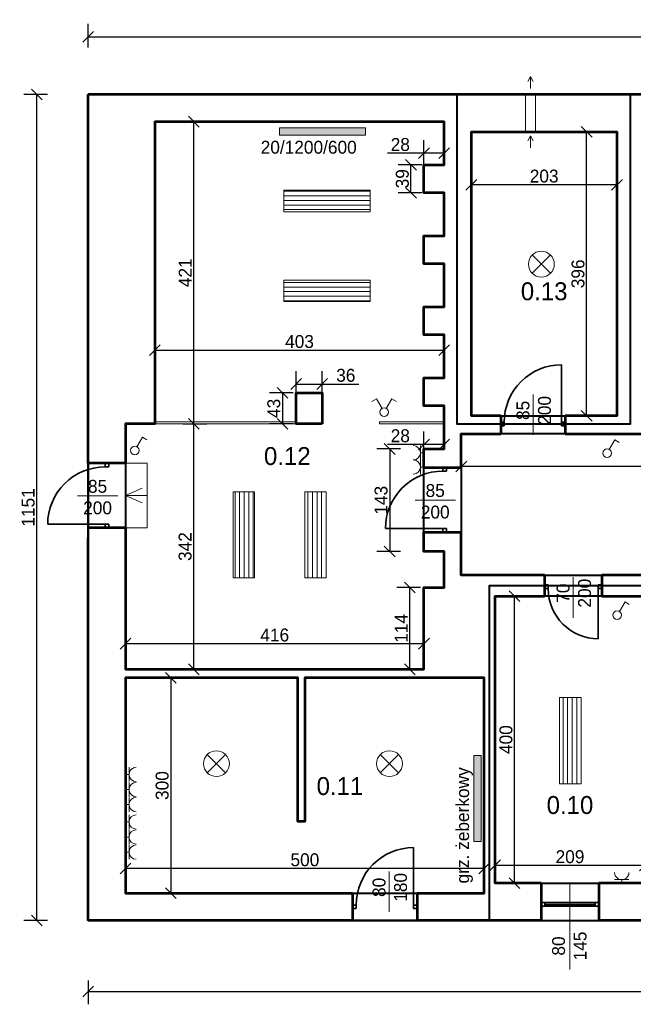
# Model space of a CAD drawing. Header units: millimetres. Extents: x 410204 to 467463, y -88400 to -47908.
# Tile 19 of 30: x 461161 to 462016, y -50555 to -49183. Entities that reach past the tile are written whole.
import ezdxf
from ezdxf.enums import TextEntityAlignment as Align

# ---------------------------------------------------------------- set-up
doc = ezdxf.new("R2010")
doc.units = ezdxf.units.MM
doc.linetypes.add('ACAD_ISO03W100', pattern=[30, 12, -18])
for name, color, linetype, lineweight in [('Apow', 1, 'Continuous', 40), ('drzwi', 53, 'Continuous', 35), ('gniazdo', 4, 'Continuous', 18), ('grzejnik', 20, 'Continuous', 18), ('komin', 213, 'Continuous', 18), ('okno', 211, 'Continuous', 35), ('opis', 47, 'Continuous', 18), ('opis powierzchnie', 10, 'Continuous', 18), ('oświetlenie', 40, 'Continuous', 18), ('przerywana', 120, 'ACAD_ISO03W100', 9), ('schody', 30, 'Continuous', 18), ('widok', 136, 'Continuous', 18), ('ściany', 21, 'Continuous', 53)]:
    doc.layers.add(name, color=color, linetype=linetype, lineweight=lineweight)
doc.layers.add('wymiary wewn', color=151, linetype='Continuous')
doc.layers.add('wymiary zewn', color=82, linetype='Continuous')
doc.dimstyles.new('1 100', dxfattribs={"dimtxt": 18, "dimasz": 15, "dimexe": 18, "dimexo": 0.0625, "dimgap": 3, "dimtad": 1, "dimdec": 0, "dimzin": 0, "dimdsep": 46, "dimtxsty": 'Standard', "dimblk": 'OBLIQUE', "dimcen": 0.09, "dimadec": 0, "dimazin": 0, "dimtfac": 1, "dimtdec": 0, "dimtofl": 0, "dimtmove": 0, "dimatfit": 3, "dimldrblk": 'OBLIQUE', "dimfxl": 15, "dimfxlon": 1, "dimtolj": 1, "dimtzin": 0, "dimarcsym": 0})

# ---------------------------------------------------------------- blocks, each defined once
blk = doc.blocks.new('_Oblique')
at = {"color": 0, "linetype": 'ByBlock', "lineweight": -2}
blk.add_line((-0.5, -0.5), (0.5, 0.5), dxfattribs=at)
blk = doc.blocks.new('*D15469')
at = {"layer": 'Defpoints', "color": 0}
for p in [(461823.2, -50361.2), (461823.2, -50386), (462032.2, -50386)]:
    blk.add_point(p, dxfattribs=at)
at = {"layer": 'wymiary wewn', "color": 0, "lineweight": -2}
for p, q in [((461823.2, -50376.2), (461823.2, -50343.2)), ((462032.2, -50376.2), (462032.2, -50343.2)), ((462032.2, -50361.2), (461823.2, -50361.2))]:
    blk.add_line(p, q, dxfattribs=at)
at = {"layer": 'wymiary wewn', "color": 0, "linetype": 'ByBlock', "lineweight": -2, "xscale": 15, "yscale": 15, "zscale": 15, "rotation": 180}
blk.add_blockref('_Oblique', (461823.2, -50361.2), dxfattribs=at)
at = {"layer": 'wymiary wewn', "color": 0, "linetype": 'ByBlock', "lineweight": -2, "xscale": 15, "yscale": 15, "zscale": 15}
blk.add_blockref('_Oblique', (462032.2, -50361.2), dxfattribs=at)
at = {"layer": 'wymiary wewn', "color": 0, "insert": (461927.7, -50349.2), "char_height": 18, "attachment_point": 5}
blk.add_mtext('\\A1;209', dxfattribs=at)
blk = doc.blocks.new('*D15470')
at = {"layer": 'Defpoints', "color": 0}
for p in [(461823.2, -49986), (461850.5, -49986), (461823.2, -50386)]:
    blk.add_point(p, dxfattribs=at)
at = {"layer": 'wymiary wewn', "color": 0, "lineweight": -2}
for p, q in [((461835.5, -49986), (461868.5, -49986)), ((461850.5, -50386), (461850.5, -49986)), ((461835.5, -50386), (461868.5, -50386))]:
    blk.add_line(p, q, dxfattribs=at)
at = {"layer": 'wymiary wewn', "color": 0, "linetype": 'ByBlock', "lineweight": -2, "xscale": 15, "yscale": 15, "zscale": 15}
for p, rotation in [((461850.5, -49986), 90), ((461850.5, -50386), 270)]:
    blk.add_blockref('_Oblique', p, dxfattribs=dict(at, rotation=rotation))
at = {"layer": 'wymiary wewn', "color": 0, "insert": (461838.5, -50186), "char_height": 18, "attachment_point": 5, "rotation": 90}
blk.add_mtext('\\A1;400', dxfattribs=at)
blk = doc.blocks.new('*D15479')
at = {"layer": 'Defpoints', "color": 0}
for p in [(461776.2, -49760), (463292.2, -49760), (461776.2, -49805.6)]:
    blk.add_point(p, dxfattribs=at)
at = {"layer": 'wymiary wewn', "color": 0, "lineweight": -2}
for p, q in [((461776.2, -49790.6), (461776.2, -49823.6)), ((463292.2, -49790.6), (463292.2, -49823.6)), ((463292.2, -49805.6), (461776.2, -49805.6))]:
    blk.add_line(p, q, dxfattribs=at)
at = {"layer": 'wymiary wewn', "color": 0, "linetype": 'ByBlock', "lineweight": -2, "xscale": 15, "yscale": 15, "zscale": 15, "rotation": 180}
blk.add_blockref('_Oblique', (461776.2, -49805.6), dxfattribs=at)
at = {"layer": 'wymiary wewn', "color": 0, "linetype": 'ByBlock', "lineweight": -2, "xscale": 15, "yscale": 15, "zscale": 15}
blk.add_blockref('_Oblique', (463292.2, -49805.6), dxfattribs=at)
at = {"layer": 'wymiary wewn', "color": 0, "insert": (462534.2, -49793.6), "char_height": 18, "attachment_point": 5}
blk.add_mtext('\\A1;1516', dxfattribs=at)
blk = doc.blocks.new('*D15493')
at = {"layer": 'Defpoints', "color": 0}
for p in [(461790.2, -49339), (461993.2, -49339), (461790.2, -49412.9)]:
    blk.add_point(p, dxfattribs=at)
at = {"layer": 'wymiary wewn', "color": 0, "lineweight": -2}
for p, q in [((461790.2, -49397.9), (461790.2, -49430.9)), ((461993.2, -49397.9), (461993.2, -49430.9)), ((461993.2, -49412.9), (461790.2, -49412.9))]:
    blk.add_line(p, q, dxfattribs=at)
at = {"layer": 'wymiary wewn', "color": 0, "linetype": 'ByBlock', "lineweight": -2, "xscale": 15, "yscale": 15, "zscale": 15, "rotation": 180}
blk.add_blockref('_Oblique', (461790.2, -49412.9), dxfattribs=at)
at = {"layer": 'wymiary wewn', "color": 0, "linetype": 'ByBlock', "lineweight": -2, "xscale": 15, "yscale": 15, "zscale": 15}
blk.add_blockref('_Oblique', (461993.2, -49412.9), dxfattribs=at)
at = {"layer": 'wymiary wewn', "color": 0, "insert": (461891.7, -49400.9), "char_height": 18, "attachment_point": 5}
blk.add_mtext('\\A1;203', dxfattribs=at)
blk = doc.blocks.new('*D15502')
at = {"layer": 'Defpoints', "color": 0}
for p in [(461950.9, -49339), (461993.2, -49339), (461993.2, -49735)]:
    blk.add_point(p, dxfattribs=at)
at = {"layer": 'wymiary wewn', "color": 0, "lineweight": -2}
for p, q in [((461965.9, -49339), (461932.9, -49339)), ((461950.9, -49735), (461950.9, -49339)), ((461965.9, -49735), (461932.9, -49735))]:
    blk.add_line(p, q, dxfattribs=at)
at = {"layer": 'wymiary wewn', "color": 0, "linetype": 'ByBlock', "lineweight": -2, "xscale": 15, "yscale": 15, "zscale": 15}
for p, rotation in [((461950.9, -49339), 90), ((461950.9, -49735), 270)]:
    blk.add_blockref('_Oblique', p, dxfattribs=dict(at, rotation=rotation))
at = {"layer": 'wymiary wewn', "color": 0, "insert": (461938.9, -49537), "char_height": 18, "attachment_point": 5, "rotation": 90}
blk.add_mtext('\\A1;396', dxfattribs=at)
blk = doc.blocks.new('*D15507')
at = {"layer": 'Defpoints', "color": 0}
for p in [(461349.2, -49325), (461403.3, -49325), (461349.2, -49746)]:
    blk.add_point(p, dxfattribs=at)
at = {"layer": 'wymiary wewn', "color": 0, "lineweight": -2}
for p, q in [((461388.3, -49325), (461421.3, -49325)), ((461403.3, -49746), (461403.3, -49325)), ((461388.3, -49746), (461421.3, -49746))]:
    blk.add_line(p, q, dxfattribs=at)
at = {"layer": 'wymiary wewn', "color": 0, "linetype": 'ByBlock', "lineweight": -2, "xscale": 15, "yscale": 15, "zscale": 15}
for p, rotation in [((461403.3, -49325), 90), ((461403.3, -49746), 270)]:
    blk.add_blockref('_Oblique', p, dxfattribs=dict(at, rotation=rotation))
at = {"layer": 'wymiary wewn', "color": 0, "insert": (461391.3, -49535.5), "char_height": 18, "attachment_point": 5, "rotation": 90}
blk.add_mtext('\\A1;421', dxfattribs=at)
blk = doc.blocks.new('*D15508')
at = {"layer": 'Defpoints', "color": 0}
for p in [(461308.2, -49746), (461403.3, -49746), (461308.2, -50088)]:
    blk.add_point(p, dxfattribs=at)
at = {"layer": 'wymiary wewn', "color": 0, "lineweight": -2}
for p, q in [((461388.3, -49746), (461421.3, -49746)), ((461403.3, -50088), (461403.3, -49746)), ((461388.3, -50088), (461421.3, -50088))]:
    blk.add_line(p, q, dxfattribs=at)
at = {"layer": 'wymiary wewn', "color": 0, "linetype": 'ByBlock', "lineweight": -2, "xscale": 15, "yscale": 15, "zscale": 15}
for p, rotation in [((461403.3, -49746), 90), ((461403.3, -50088), 270)]:
    blk.add_blockref('_Oblique', p, dxfattribs=dict(at, rotation=rotation))
at = {"layer": 'wymiary wewn', "color": 0, "insert": (461391.3, -49917), "char_height": 18, "attachment_point": 5, "rotation": 90}
blk.add_mtext('\\A1;342', dxfattribs=at)
blk = doc.blocks.new('*D15509')
at = {"layer": 'Defpoints', "color": 0}
for p in [(461724.2, -49368.9), (461724.2, -49385), (461752.2, -49385)]:
    blk.add_point(p, dxfattribs=at)
at = {"layer": 'wymiary wewn', "color": 0, "lineweight": -2}
for p, q in [((461724.2, -49383.9), (461724.2, -49350.9)), ((461752.2, -49383.9), (461752.2, -49350.9)), ((461724.2, -49368.9), (461673.2, -49368.9)), ((461752.2, -49368.9), (461724.2, -49368.9))]:
    blk.add_line(p, q, dxfattribs=at)
at = {"layer": 'wymiary wewn', "color": 0, "linetype": 'ByBlock', "lineweight": -2, "xscale": 15, "yscale": 15, "zscale": 15, "rotation": 180}
blk.add_blockref('_Oblique', (461724.2, -49368.9), dxfattribs=at)
at = {"layer": 'wymiary wewn', "color": 0, "linetype": 'ByBlock', "lineweight": -2, "xscale": 15, "yscale": 15, "zscale": 15}
blk.add_blockref('_Oblique', (461752.2, -49368.9), dxfattribs=at)
at = {"layer": 'wymiary wewn', "color": 0, "insert": (461691.2, -49356.9), "char_height": 18, "attachment_point": 5}
blk.add_mtext('\\A1;28', dxfattribs=at)
blk = doc.blocks.new('*D15510')
at = {"layer": 'Defpoints', "color": 0}
for p in [(461706.1, -49385), (461724.2, -49385), (461724.2, -49424)]:
    blk.add_point(p, dxfattribs=at)
at = {"layer": 'wymiary wewn', "color": 0, "lineweight": -2}
for p, q in [((461721.1, -49385), (461688.1, -49385)), ((461706.1, -49424), (461706.1, -49385)), ((461721.1, -49424), (461688.1, -49424))]:
    blk.add_line(p, q, dxfattribs=at)
at = {"layer": 'wymiary wewn', "color": 0, "linetype": 'ByBlock', "lineweight": -2, "xscale": 15, "yscale": 15, "zscale": 15}
for p, rotation in [((461706.1, -49385), 90), ((461706.1, -49424), 270)]:
    blk.add_blockref('_Oblique', p, dxfattribs=dict(at, rotation=rotation))
at = {"layer": 'wymiary wewn', "color": 0, "insert": (461694.1, -49404.5), "char_height": 18, "attachment_point": 5, "rotation": 90}
blk.add_mtext('\\A1;39', dxfattribs=at)
blk = doc.blocks.new('*D15511')
at = {"layer": 'Defpoints', "color": 0}
for p in [(461724.2, -49781), (461676.4, -49924), (461724.2, -49924)]:
    blk.add_point(p, dxfattribs=at)
at = {"layer": 'wymiary wewn', "color": 0, "lineweight": -2}
for p, q in [((461691.4, -49781), (461658.4, -49781)), ((461676.4, -49781), (461676.4, -49924)), ((461691.4, -49924), (461658.4, -49924))]:
    blk.add_line(p, q, dxfattribs=at)
at = {"layer": 'wymiary wewn', "color": 0, "linetype": 'ByBlock', "lineweight": -2, "xscale": 15, "yscale": 15, "zscale": 15}
for p, rotation in [((461676.4, -49781), 90), ((461676.4, -49924), 270)]:
    blk.add_blockref('_Oblique', p, dxfattribs=dict(at, rotation=rotation))
at = {"layer": 'wymiary wewn', "color": 0, "insert": (461664.4, -49852.5), "char_height": 18, "attachment_point": 5, "rotation": 90}
blk.add_mtext('\\A1;143', dxfattribs=at)
blk = doc.blocks.new('*D15512')
at = {"layer": 'Defpoints', "color": 0}
for p in [(461724.2, -49774.7), (461724.2, -49781), (461752.2, -49781)]:
    blk.add_point(p, dxfattribs=at)
at = {"layer": 'wymiary wewn', "color": 0, "lineweight": -2}
for p, q in [((461724.2, -49780.9), (461724.2, -49756.7)), ((461752.2, -49780.9), (461752.2, -49756.7)), ((461724.2, -49774.7), (461673.2, -49774.7)), ((461752.2, -49774.7), (461724.2, -49774.7))]:
    blk.add_line(p, q, dxfattribs=at)
at = {"layer": 'wymiary wewn', "color": 0, "linetype": 'ByBlock', "lineweight": -2, "xscale": 15, "yscale": 15, "zscale": 15, "rotation": 180}
blk.add_blockref('_Oblique', (461724.2, -49774.7), dxfattribs=at)
at = {"layer": 'wymiary wewn', "color": 0, "linetype": 'ByBlock', "lineweight": -2, "xscale": 15, "yscale": 15, "zscale": 15}
blk.add_blockref('_Oblique', (461752.2, -49774.7), dxfattribs=at)
at = {"layer": 'wymiary wewn', "color": 0, "insert": (461691.2, -49762.7), "char_height": 18, "attachment_point": 5}
blk.add_mtext('\\A1;28', dxfattribs=at)
blk = doc.blocks.new('*D15513')
at = {"layer": 'Defpoints', "color": 0}
for p in [(461704.5, -49974), (461724.2, -49974), (461724.2, -50088)]:
    blk.add_point(p, dxfattribs=at)
at = {"layer": 'wymiary wewn', "color": 0, "lineweight": -2}
for p, q in [((461719.5, -49974), (461686.5, -49974)), ((461704.5, -50088), (461704.5, -49974)), ((461719.5, -50088), (461686.5, -50088))]:
    blk.add_line(p, q, dxfattribs=at)
at = {"layer": 'wymiary wewn', "color": 0, "linetype": 'ByBlock', "lineweight": -2, "xscale": 15, "yscale": 15, "zscale": 15}
for p, rotation in [((461704.5, -49974), 90), ((461704.5, -50088), 270)]:
    blk.add_blockref('_Oblique', p, dxfattribs=dict(at, rotation=rotation))
at = {"layer": 'wymiary wewn', "color": 0, "insert": (461692.5, -50031), "char_height": 18, "attachment_point": 5, "rotation": 90}
blk.add_mtext('\\A1;114', dxfattribs=at)
blk = doc.blocks.new('*D15514')
at = {"layer": 'Defpoints', "color": 0}
for p in [(461308.2, -50052.3), (461308.2, -50088), (461724.2, -50088)]:
    blk.add_point(p, dxfattribs=at)
at = {"layer": 'wymiary wewn', "color": 0, "lineweight": -2}
for p, q in [((461308.2, -50067.3), (461308.2, -50034.3)), ((461724.2, -50067.3), (461724.2, -50034.3)), ((461724.2, -50052.3), (461308.2, -50052.3))]:
    blk.add_line(p, q, dxfattribs=at)
at = {"layer": 'wymiary wewn', "color": 0, "linetype": 'ByBlock', "lineweight": -2, "xscale": 15, "yscale": 15, "zscale": 15, "rotation": 180}
blk.add_blockref('_Oblique', (461308.2, -50052.3), dxfattribs=at)
at = {"layer": 'wymiary wewn', "color": 0, "linetype": 'ByBlock', "lineweight": -2, "xscale": 15, "yscale": 15, "zscale": 15}
blk.add_blockref('_Oblique', (461724.2, -50052.3), dxfattribs=at)
at = {"layer": 'wymiary wewn', "color": 0, "insert": (461516.2, -50040.3), "char_height": 18, "attachment_point": 5}
blk.add_mtext('\\A1;416', dxfattribs=at)
blk = doc.blocks.new('*D15515')
at = {"layer": 'Defpoints', "color": 0}
for p in [(461349.2, -49325), (461752.2, -49325), (461752.2, -49643.4)]:
    blk.add_point(p, dxfattribs=at)
at = {"layer": 'wymiary wewn', "color": 0, "lineweight": -2}
for p, q in [((461349.2, -49628.4), (461349.2, -49661.4)), ((461752.2, -49628.4), (461752.2, -49661.4)), ((461349.2, -49643.4), (461752.2, -49643.4))]:
    blk.add_line(p, q, dxfattribs=at)
at = {"layer": 'wymiary wewn', "color": 0, "linetype": 'ByBlock', "lineweight": -2, "xscale": 15, "yscale": 15, "zscale": 15, "rotation": 180}
blk.add_blockref('_Oblique', (461349.2, -49643.4), dxfattribs=at)
at = {"layer": 'wymiary wewn', "color": 0, "linetype": 'ByBlock', "lineweight": -2, "xscale": 15, "yscale": 15, "zscale": 15}
blk.add_blockref('_Oblique', (461752.2, -49643.4), dxfattribs=at)
at = {"layer": 'wymiary wewn', "color": 0, "insert": (461550.7, -49631.4), "char_height": 18, "attachment_point": 5}
blk.add_mtext('\\A1;403', dxfattribs=at)
blk = doc.blocks.new('d80')
at = {"layer": 'drzwi'}
blk.add_line((4992.3, 681), (5072.3, 681), dxfattribs=at)
for points in [[(4987.3, 686), (4992.3, 686), (4992.3, 681), (4987.3, 681)], [(4987.3, 601), (4992.3, 601), (4992.3, 596), (4987.3, 596)]]:
    blk.add_lwpolyline(points, close=True, dxfattribs=at)
blk.add_arc((4992.3, 681), 80, 270, 0, dxfattribs=at)
blk = doc.blocks.new('d70')
at = {"layer": 'drzwi'}
blk.add_line((-7388, -4633.3), (-7388, -4703.3), dxfattribs=at)
for points in [[(-7393, -4628.3), (-7393, -4633.3), (-7388, -4633.3), (-7388, -4628.3)], [(-7318, -4628.3), (-7318, -4633.3), (-7313, -4633.3), (-7313, -4628.3)]]:
    blk.add_lwpolyline(points, close=True, dxfattribs=at)
blk.add_arc((-7388, -4633.3), 70, 270, 0, dxfattribs=at)
blk = doc.blocks.new('łącznik')
at = {"layer": 'gniazdo'}
for p, q in [((135306.8, -38673), (135314.7, -38659.6)), ((135314.7, -38659.6), (135320.7, -38663.2))]:
    blk.add_line(p, q, dxfattribs=at)
blk.add_circle((135303.8, -38678.2), 6, dxfattribs=at)
blk = doc.blocks.new('świetlówka')
at = {"layer": 'oświetlenie', "transparency": 33554687}
h = blk.add_hatch(dxfattribs=at)
h.set_pattern_fill('ANSI31', color=256, scale=2, angle=45)
h.paths.add_polyline_path([(135304.3, -38767.8), (135304.3, -38887.8), (135334.3, -38887.8), (135334.3, -38767.8)])
at = {"layer": 'oświetlenie'}
blk.add_lwpolyline([(135304.3, -38767.8), (135334.3, -38767.8), (135334.3, -38887.8), (135304.3, -38887.8)], close=True, dxfattribs=at)
blk = doc.blocks.new('gniazdo')
at = {"layer": 'gniazdo'}
for p, q in [((135889.3, -37717.9), (135889.3, -37737.9)), ((135894.3, -37727.9), (135889.3, -37727.9))]:
    blk.add_line(p, q, dxfattribs=at)
blk.add_arc((135879.3, -37727.9), 10, 270, 90, dxfattribs=at)
blk = doc.blocks.new('łącznik x2')
at = {"layer": 'gniazdo'}
for p, q in [((134889.1, -38634.3), (134883, -38637.9)), ((134897, -38647.7), (134889.1, -38634.3)), ((134903, -38647.7), (134910.9, -38634.3)), ((134910.9, -38634.3), (134917, -38637.9))]:
    blk.add_line(p, q, dxfattribs=at)
blk.add_circle((134900, -38652.9), 6, dxfattribs=at)
blk.add_circle((134900, -38652.9), 6, dxfattribs=at)
blk = doc.blocks.new('*D15516')
at = {"layer": 'Defpoints', "color": 0}
for p in [(461546.2, -49703), (461582.2, -49690.5), (461582.2, -49703)]:
    blk.add_point(p, dxfattribs=at)
at = {"layer": 'wymiary wewn', "color": 0, "lineweight": -2}
for p, q in [((461546.2, -49702.9), (461546.2, -49672.5)), ((461582.2, -49702.9), (461582.2, -49672.5)), ((461546.2, -49690.5), (461582.2, -49690.5)), ((461582.2, -49690.5), (461633.2, -49690.5))]:
    blk.add_line(p, q, dxfattribs=at)
at = {"layer": 'wymiary wewn', "color": 0, "linetype": 'ByBlock', "lineweight": -2, "xscale": 15, "yscale": 15, "zscale": 15, "rotation": 180}
blk.add_blockref('_Oblique', (461546.2, -49690.5), dxfattribs=at)
at = {"layer": 'wymiary wewn', "color": 0, "linetype": 'ByBlock', "lineweight": -2, "xscale": 15, "yscale": 15, "zscale": 15}
blk.add_blockref('_Oblique', (461582.2, -49690.5), dxfattribs=at)
at = {"layer": 'wymiary wewn', "color": 0, "insert": (461615.2, -49678.5), "char_height": 18, "attachment_point": 5}
blk.add_mtext('\\A1;36', dxfattribs=at)
blk = doc.blocks.new('*D15517')
at = {"layer": 'Defpoints', "color": 0}
for p in [(461546.2, -49702.9), (461526.9, -49746), (461546.2, -49746)]:
    blk.add_point(p, dxfattribs=at)
at = {"layer": 'wymiary wewn', "color": 0, "lineweight": -2}
for p, q in [((461541.9, -49702.9), (461508.9, -49702.9)), ((461526.9, -49702.9), (461526.9, -49746)), ((461541.9, -49746), (461508.9, -49746))]:
    blk.add_line(p, q, dxfattribs=at)
at = {"layer": 'wymiary wewn', "color": 0, "linetype": 'ByBlock', "lineweight": -2, "xscale": 15, "yscale": 15, "zscale": 15}
for p, rotation in [((461526.9, -49702.9), 90), ((461526.9, -49746), 270)]:
    blk.add_blockref('_Oblique', p, dxfattribs=dict(at, rotation=rotation))
at = {"layer": 'wymiary wewn', "color": 0, "insert": (461514.9, -49724.5), "char_height": 18, "attachment_point": 5, "rotation": 90}
blk.add_mtext('\\A1;43', dxfattribs=at)
blk = doc.blocks.new('*D15530')
at = {"layer": 'Defpoints', "color": 0}
for p in [(461256.2, -50438), (465253.2, -50438), (465253.2, -50536.8)]:
    blk.add_point(p, dxfattribs=at)
at = {"layer": 'wymiary zewn', "color": 0, "lineweight": -2}
for p, q in [((461256.2, -50521.8), (461256.2, -50554.8)), ((465253.2, -50521.8), (465253.2, -50554.8)), ((461256.2, -50536.8), (465253.2, -50536.8))]:
    blk.add_line(p, q, dxfattribs=at)
at = {"layer": 'wymiary zewn', "color": 0, "linetype": 'ByBlock', "lineweight": -2, "xscale": 15, "yscale": 15, "zscale": 15, "rotation": 180}
blk.add_blockref('_Oblique', (461256.2, -50536.8), dxfattribs=at)
at = {"layer": 'wymiary zewn', "color": 0, "linetype": 'ByBlock', "lineweight": -2, "xscale": 15, "yscale": 15, "zscale": 15}
blk.add_blockref('_Oblique', (465253.2, -50536.8), dxfattribs=at)
at = {"layer": 'wymiary zewn', "color": 0, "insert": (463254.7, -50524.8), "char_height": 18, "attachment_point": 5}
blk.add_mtext('\\A1;3997', dxfattribs=at)
blk = doc.blocks.new('*D15532')
at = {"layer": 'Defpoints', "color": 0}
for p in [(461184.5, -49287), (461256.2, -49287), (461714.7, -50438)]:
    blk.add_point(p, dxfattribs=at)
at = {"layer": 'wymiary zewn', "color": 0, "lineweight": -2}
for p, q in [((461199.5, -49287), (461166.5, -49287)), ((461184.5, -50438), (461184.5, -49287)), ((461199.5, -50438), (461166.5, -50438))]:
    blk.add_line(p, q, dxfattribs=at)
at = {"layer": 'wymiary zewn', "color": 0, "linetype": 'ByBlock', "lineweight": -2, "xscale": 15, "yscale": 15, "zscale": 15}
for p, rotation in [((461184.5, -49287), 90), ((461184.5, -50438), 270)]:
    blk.add_blockref('_Oblique', p, dxfattribs=dict(at, rotation=rotation))
at = {"layer": 'wymiary zewn', "color": 0, "insert": (461172.5, -49862.5), "char_height": 18, "attachment_point": 5, "rotation": 90}
blk.add_mtext('\\A1;1151', dxfattribs=at)
blk = doc.blocks.new('*D15533')
at = {"layer": 'Defpoints', "color": 0}
for p in [(465253.2, -49206.7), (461256.2, -49287), (465253.2, -49287)]:
    blk.add_point(p, dxfattribs=at)
at = {"layer": 'wymiary zewn', "color": 0, "lineweight": -2}
for p, q in [((461256.2, -49221.7), (461256.2, -49188.7)), ((465253.2, -49221.7), (465253.2, -49188.7)), ((461256.2, -49206.7), (465253.2, -49206.7))]:
    blk.add_line(p, q, dxfattribs=at)
at = {"layer": 'wymiary zewn', "color": 0, "linetype": 'ByBlock', "lineweight": -2, "xscale": 15, "yscale": 15, "zscale": 15, "rotation": 180}
blk.add_blockref('_Oblique', (461256.2, -49206.7), dxfattribs=at)
at = {"layer": 'wymiary zewn', "color": 0, "linetype": 'ByBlock', "lineweight": -2, "xscale": 15, "yscale": 15, "zscale": 15}
blk.add_blockref('_Oblique', (465253.2, -49206.7), dxfattribs=at)
at = {"layer": 'wymiary zewn', "color": 0, "insert": (463254.7, -49194.7), "char_height": 18, "attachment_point": 5}
blk.add_mtext('\\A1;3997', dxfattribs=at)
blk = doc.blocks.new('lampa')
at = {"layer": 'oświetlenie'}
for p, q in [((135722.5, -38772.7), (135748, -38798.2)), ((135722.5, -38798.2), (135748, -38772.7))]:
    blk.add_line(p, q, dxfattribs=at)
blk.add_circle((135735.3, -38785.4), 18, dxfattribs=at)
blk = doc.blocks.new('*D15822')
at = {"layer": 'Defpoints', "color": 0}
for p in [(461308.2, -50365.5), (461308.2, -50400), (461808.2, -50400)]:
    blk.add_point(p, dxfattribs=at)
at = {"layer": 'wymiary wewn', "color": 0, "lineweight": -2}
for p, q in [((461308.2, -50380.5), (461308.2, -50347.5)), ((461808.2, -50380.5), (461808.2, -50347.5)), ((461808.2, -50365.5), (461308.2, -50365.5))]:
    blk.add_line(p, q, dxfattribs=at)
at = {"layer": 'wymiary wewn', "color": 0, "linetype": 'ByBlock', "lineweight": -2, "xscale": 15, "yscale": 15, "zscale": 15, "rotation": 180}
blk.add_blockref('_Oblique', (461308.2, -50365.5), dxfattribs=at)
at = {"layer": 'wymiary wewn', "color": 0, "linetype": 'ByBlock', "lineweight": -2, "xscale": 15, "yscale": 15, "zscale": 15}
blk.add_blockref('_Oblique', (461808.2, -50365.5), dxfattribs=at)
at = {"layer": 'wymiary wewn', "color": 0, "insert": (461558.2, -50353.5), "char_height": 18, "attachment_point": 5}
blk.add_mtext('\\A1;500', dxfattribs=at)
blk = doc.blocks.new('*D15823')
at = {"layer": 'Defpoints', "color": 0}
for p in [(461308.2, -50100), (461308.2, -50400), (461371.3, -50400)]:
    blk.add_point(p, dxfattribs=at)
at = {"layer": 'wymiary wewn', "color": 0, "lineweight": -2}
for p, q in [((461356.3, -50100), (461389.3, -50100)), ((461371.3, -50100), (461371.3, -50400)), ((461356.3, -50400), (461389.3, -50400))]:
    blk.add_line(p, q, dxfattribs=at)
at = {"layer": 'wymiary wewn', "color": 0, "linetype": 'ByBlock', "lineweight": -2, "xscale": 15, "yscale": 15, "zscale": 15}
for p, rotation in [((461371.3, -50100), 90), ((461371.3, -50400), 270)]:
    blk.add_blockref('_Oblique', p, dxfattribs=dict(at, rotation=rotation))
at = {"layer": 'wymiary wewn', "color": 0, "insert": (461359.3, -50250), "char_height": 18, "attachment_point": 5, "rotation": 90}
blk.add_mtext('\\A1;300', dxfattribs=at)

msp = doc.modelspace()

# ---------------------------------------------------------------- hatches: boundary and pattern name
at = {"layer": 'grzejnik', "transparency": 33554687}
h = msp.add_hatch(color=256, dxfattribs=at)
h.dxf.hatch_style = 1
h.paths.add_polyline_path([(461642.9, -49333.7), (461522.9, -49333.7), (461522.9, -49343.7), (461642.9, -49343.7)])
h = msp.add_hatch(color=256, dxfattribs=at)
h.dxf.hatch_style = 1
h.paths.add_polyline_path([(461793.8, -50208), (461793.8, -50328), (461803.8, -50328), (461803.8, -50208)])

# ---------------------------------------------------------------- linework, layer by layer
at = {"layer": 'Apow'}
for points in [[(465253.2, -49287), (464180.2, -49287), (464180.2, -49287), (463887.2, -49287), (463887.2, -49287), (462626.2, -49287), (462626.2, -49287), (462325.2, -49287), (462325.2, -49287), (461256.2, -49287), (461256.2, -50438), (465253.2, -50438)], [(461724.2, -50088), (461724.2, -49974), (461752.2, -49974), (461752.2, -49924), (461724.2, -49924), (461724.2, -49781), (461752.2, -49781), (461752.2, -49721), (461724.2, -49721), (461724.2, -49682), (461752.2, -49682), (461752.2, -49622), (461724.2, -49622), (461724.2, -49583), (461752.2, -49583), (461752.2, -49523), (461724.2, -49523), (461724.2, -49484), (461752.2, -49484), (461752.2, -49424), (461724.2, -49424), (461724.2, -49385), (461752.2, -49385), (461752.2, -49325), (461600.2, -49325), (461470.2, -49325), (461349.2, -49325), (461349.2, -49746), (461308.2, -49746), (461308.2, -50088)], [(461790.2, -49339), (461790.2, -49735), (461993.2, -49735), (461993.2, -49339)], [(461776.2, -49760), (461776.2, -49957), (463292.2, -49957), (463292.2, -49760)], [(462032.2, -50386), (462032.2, -49986), (461823.2, -49986), (461823.2, -50386)], [(461308.2, -50400), (461558.2, -50400), (461808.2, -50400), (461808.2, -50100), (461558.2, -50100), (461558.2, -50300), (461548.2, -50300), (461548.2, -50100), (461308.2, -50100)]]:
    msp.add_lwpolyline(points, close=True, dxfattribs=at)
msp.add_lwpolyline([(461815.2, -50438), (461256.2, -50438), (461256.2, -49287), (461770.2, -49287), (461770.2, -49746.2), (462012.2, -49746.2), (462012.2, -49287), (462934.2, -49287), (462934.2, -49745.5), (463854.2, -49745.5), (463854.2, -49287), (465253.2, -49287), (465253.2, -49974.5), (464978.2, -49974.5), (464978.2, -50438), (462396.2, -50438), (462396.2, -49971.5), (461815.2, -49971.5), (461815.2, -50438)], dxfattribs=at)
at = {"layer": 'grzejnik'}
for points in [[(461642.9, -49333.7), (461642.9, -49343.7), (461522.9, -49343.7), (461522.9, -49333.7)], [(461793.8, -50208), (461803.8, -50208), (461803.8, -50328), (461793.8, -50328)]]:
    msp.add_lwpolyline(points, close=True, dxfattribs=at)
at = {"layer": 'komin'}
for p, q in [((461868.8, -49269.2), (461872.7, -49262.2)), ((461872.7, -49262.2), (461872.7, -49279)), ((461876.6, -49269.2), (461872.7, -49262.2)), ((461865.7, -49287), (461865.7, -49339)), ((461879.7, -49287), (461879.7, -49339)), ((461868.8, -49351.7), (461872.7, -49344.6)), ((461872.7, -49344.6), (461872.7, -49361.4)), ((461876.6, -49351.7), (461872.7, -49344.6))]:
    msp.add_line(p, q, dxfattribs=at)
at = {"layer": 'okno'}
for p, q in [((461892.7, -50413.1), (461962.7, -50413.1)), ((461892.7, -50415.6), (461962.7, -50415.6)), ((461892.7, -50418.1), (461962.7, -50418.1))]:
    msp.add_line(p, q, dxfattribs=at)
for points in [[(461892.7, -50413.1), (461887.7, -50413.1), (461887.7, -50418.1), (461892.7, -50418.1)], [(461967.7, -50413.1), (461962.7, -50413.1), (461962.7, -50418.1), (461967.7, -50418.1)]]:
    msp.add_lwpolyline(points, close=True, dxfattribs=at)
at = {"layer": 'opis'}
for p, q in [((461876.4, -49761.3), (461876.4, -49705.1)), ((461297.4, -49846.4), (461241.1, -49846.4)), ((461768, -49852.3), (461711.8, -49852.3)), ((461932.3, -50016.1), (461932.3, -49959.8)), ((461675.9, -50425.9), (461675.9, -50369.7)), ((461927.7, -50386), (461927.7, -50506.5))]:
    msp.add_line(p, q, dxfattribs=at)
at = {"layer": 'schody'}
for p, q in [((461308.2, -49801), (461338.2, -49801)), ((461308.2, -49891), (461308.2, -49801)), ((461338.2, -49801), (461338.2, -49891)), ((461331.2, -49835.7), (461308.2, -49846)), ((461338.2, -49846), (461308.2, -49846)), ((461331.2, -49856.3), (461308.2, -49846)), ((461338.2, -49891), (461308.2, -49891))]:
    msp.add_line(p, q, dxfattribs=at)
at = {"layer": 'widok'}
for p, q in [((461349.2, -49743), (461546.2, -49743)), ((461582.2, -49743), (461582.2, -49746)), ((461662.2, -49743), (461752.2, -49743)), ((461662.2, -49743), (461662.2, -49746)), ((461349.2, -49746), (461582.2, -49746)), ((461662.2, -49746), (461752.2, -49746)), ((461887.7, -50386), (461967.7, -50386)), ((461967.7, -50438), (461887.7, -50438))]:
    msp.add_line(p, q, dxfattribs=at)
at = {"layer": 'ściany'}
for p, q in [((462334.2, -49287), (461256.2, -49287)), ((461256.2, -49801), (461256.2, -49287)), ((461831.1, -49735), (461831.1, -49760)), ((461921.1, -49735), (461921.1, -49760)), ((461308.2, -49801), (461256.2, -49801)), ((461724.2, -49807), (461776.2, -49807)), ((461308.2, -49891), (461256.2, -49891)), ((461256.2, -50438), (461256.2, -49905)), ((461724.2, -49897), (461776.2, -49897)), ((461892.2, -49957), (461892.2, -49986)), ((461972.2, -49957), (461972.2, -49986)), ((461887.7, -50386), (461887.7, -50438)), ((461967.7, -50386), (461967.7, -50438)), ((461624.7, -50400), (461624.7, -50438)), ((461714.7, -50400), (461714.7, -50438)), ((461624.7, -50438), (461256.2, -50438)), ((461887.7, -50438), (461714.7, -50438)), ((462143.2, -50438), (461967.7, -50438))]:
    msp.add_line(p, q, dxfattribs=at)
for points in [[(461724.2, -49807), (461724.2, -49781), (461752.2, -49781), (461752.2, -49721), (461724.2, -49721), (461724.2, -49682), (461752.2, -49682), (461752.2, -49622), (461724.2, -49622), (461724.2, -49583), (461752.2, -49583), (461752.2, -49523), (461724.2, -49523), (461724.2, -49484), (461752.2, -49484), (461752.2, -49424), (461724.2, -49424), (461724.2, -49385), (461752.2, -49385), (461752.2, -49325), (461600.2, -49325), (461470.2, -49325), (461349.2, -49325), (461349.2, -49746), (461308.2, -49746), (461308.2, -49801)], [(461831.1, -49735), (461790.2, -49735), (461790.2, -49339), (461993.2, -49339), (461993.2, -49735), (461921.1, -49735)], [(461776.2, -49807), (461776.2, -49760), (461831.1, -49760)], [(461921.1, -49760), (462436, -49760)], [(461308.2, -49891), (461308.2, -50088), (461724.2, -50088), (461724.2, -49974), (461752.2, -49974), (461752.2, -49924), (461724.2, -49924), (461724.2, -49897)], [(461892.2, -49957), (461776.2, -49957), (461776.2, -49897)], [(462171.3, -49957), (461972.2, -49957)], [(461887.7, -50386), (461823.2, -50386), (461823.2, -49986), (461892.2, -49986)], [(461972.2, -49986), (462032.2, -49986), (462032.2, -50386), (461967.7, -50386)], [(461714.7, -50400), (461808.2, -50400), (461808.2, -50100), (461558.2, -50100), (461558.2, -50300), (461548.2, -50300), (461548.2, -50100), (461308.2, -50100), (461308.2, -50400), (461558.2, -50400), (461624.7, -50400)], [(461558.2, -50100), (461558.2, -50300), (461548.2, -50300), (461548.2, -50100)], [(461714.7, -50400), (461808.2, -50400), (461808.2, -50100), (461558.2, -50100), (461558.2, -50300)], [(461558.2, -50400), (461624.7, -50400)]]:
    msp.add_lwpolyline(points, dxfattribs=at)
msp.add_lwpolyline([(461582.2, -49746), (461546.2, -49746), (461546.2, -49703), (461582.2, -49703)], close=True, dxfattribs=at)

# ---------------------------------------------------------------- block references
at = {"layer": 'gniazdo'}
for name, p in [('łącznik x2', (326768.7, -11076.9)), ('łącznik', (326017.3, -11104.9)), ('łącznik', (326675.7, -11108.7)), ('gniazdo', (325829.9, -12058.4)), ('gniazdo', (325829.9, -12078.3)), ('łącznik', (326689.7, -11334.4))]:
    msp.add_blockref(name, p, dxfattribs=at)
at = {"layer": 'gniazdo', "xscale": -1}
for p, rotation in [((597202.4, -12506.6), 359.9999999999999), ((597202.4, -12527.6), 359.9999999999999), ((597202.4, -12548.6), 359.9999999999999), ((597202.4, -12572.8), 359.9999999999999), ((597202.4, -12593.8), 359.9999999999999), ((597202.4, -12614.8), 359.9999999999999), ((424272, 85508.2), 89.9999999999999)]:
    msp.add_blockref('gniazdo', p, dxfattribs=dict(at, rotation=rotation))
at = {"layer": 'oświetlenie', "rotation": 90}
for p in [(422761.2, -184754.8), (422761.2, -184879.9)]:
    msp.add_blockref('świetlówka', p, dxfattribs=at)
at = {"layer": 'oświetlenie', "xscale": -1, "rotation": 179.9999999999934}
for p in [(326152.5, -88308.9), (325699.6, -89004.9), (325940.8, -89004.9)]:
    msp.add_blockref('lampa', p, dxfattribs=at)
at = {"layer": 'oświetlenie'}
for p in [(326153.7, -11072.8), (326253.7, -11072.8), (326608.9, -11359.7)]:
    msp.add_blockref('świetlówka', p, dxfattribs=at)
at = {"layer": 'przerywana', "xscale": -1}
for p, rotation in [((461235, -54736), 270), ((461028.7, -55408.8), 270.0000000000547)]:
    msp.add_blockref('d80', p, dxfattribs=dict(at, rotation=rotation))
at = {"layer": 'przerywana', "rotation": 180}
for p in [(466272, -49205), (466742.7, -49210.9)]:
    msp.add_blockref('d80', p, dxfattribs=at)
at = {"layer": 'ściany', "xscale": -1}
msp.add_blockref('d70', (454579.2, -45342.2), dxfattribs=at)

# ---------------------------------------------------------------- texts
at = {"layer": 'grzejnik', "insert": (461496.6, -49351.6), "char_height": 18, "width": 258.06, "attachment_point": 1}
msp.add_mtext('20/1200/600', dxfattribs=at)
at = {"layer": 'grzejnik', "insert": (461769, -50386.4), "char_height": 18, "width": 258.06, "attachment_point": 1, "rotation": 90}
msp.add_mtext('grz. żeberkowy', dxfattribs=at)
at = {"layer": 'opis', "char_height": 18, "width": 54.869, "rotation": 90}
for s, insert, attachment_point in [('\\pxqc;85\\P200', (461853.1, -49699.8), 3), ('\\pxqc;70\\P200', (461909, -49954.5), 3), ('\\pxqc;80\\P180', (461652.5, -50364.4), 3), ('\\pxqc;80\\P145', (461951, -50501), 7)]:
    msp.add_mtext(s, dxfattribs=dict(at, insert=insert, attachment_point=attachment_point))
at = {"layer": 'opis', "char_height": 18, "width": 54.869, "attachment_point": 9}
for insert in [(461296.7, -49872.3), (461767.3, -49878.2)]:
    msp.add_mtext('\\pxqc;85\\P200', dxfattribs=dict(at, insert=insert))
at = {"layer": 'opis powierzchnie'}
for s, p in [('0.13', (461891.7, -49561.3)), ('0.12', (461533.7, -49790.9)), ('0.11', (461607.1, -50250.7)), ('0.10', (461927.7, -50277.1))]:
    msp.add_text(s, height=25, dxfattribs=at).set_placement(p, align=Align.MIDDLE_CENTER)

# ---------------------------------------------------------------- dimensions: what is measured, and where the dimension line sits
at = {"layer": 'wymiary wewn'}
for base, p1, p2, picture, middle in [((461403.3, -49325), (461349.2, -49746), (461349.2, -49325), '*D15507', (461391.3, -49535.5)), ((461950.9, -49339), (461993.2, -49735), (461993.2, -49339), '*D15502', (461938.9, -49537)), ((461706.1, -49385), (461724.2, -49424), (461724.2, -49385), '*D15510', (461694.1, -49404.5)), ((461526.9, -49746), (461546.2, -49702.9), (461546.2, -49746), '*D15517', (461514.9, -49724.5)), ((461403.3, -49746), (461308.2, -50088), (461308.2, -49746), '*D15508', (461391.3, -49917)), ((461676.4, -49924), (461724.2, -49781), (461724.2, -49924), '*D15511', (461664.4, -49852.5)), ((461704.5, -49974), (461724.2, -50088), (461724.2, -49974), '*D15513', (461692.5, -50031)), ((461850.5, -49986), (461823.2, -50386), (461823.2, -49986), '*D15470', (461838.5, -50186)), ((461371.3, -50400), (461308.2, -50100), (461308.2, -50400), '*D15823', (461359.3, -50250))]:
    dim = msp.add_linear_dim(base=base, p1=p1, p2=p2, angle=90, dimstyle='1 100', dxfattribs=at)
    dim.commit()
    dim.dimension.update_dxf_attribs({"geometry": picture, "text_midpoint": middle})
for base, p1, p2, picture, middle in [((461752.2, -49643.4), (461349.2, -49325), (461752.2, -49325), '*D15515', (461550.7, -49631.4)), ((461724.2, -49368.9), (461752.2, -49385), (461724.2, -49385), '*D15509', (461691.2, -49356.9)), ((461790.2, -49412.9), (461993.2, -49339), (461790.2, -49339), '*D15493', (461891.7, -49400.9)), ((461582.2, -49690.5), (461546.2, -49703), (461582.2, -49703), '*D15516', (461615.2, -49678.5)), ((461724.2, -49774.7), (461752.2, -49781), (461724.2, -49781), '*D15512', (461691.2, -49762.7)), ((461776.2, -49805.6), (463292.2, -49760), (461776.2, -49760), '*D15479', (462534.2, -49793.6)), ((461308.2, -50052.3), (461724.2, -50088), (461308.2, -50088), '*D15514', (461516.2, -50040.3)), ((461308.2, -50365.5), (461808.2, -50400), (461308.2, -50400), '*D15822', (461558.2, -50353.5)), ((461823.2, -50361.2), (462032.2, -50386), (461823.2, -50386), '*D15469', (461927.7, -50349.2))]:
    dim = msp.add_linear_dim(base=base, p1=p1, p2=p2, dimstyle='1 100', dxfattribs=at)
    dim.commit()
    dim.dimension.update_dxf_attribs({"geometry": picture, "text_midpoint": middle})
at = {"layer": 'wymiary zewn'}
for base, p1, p2, picture, middle in [((465253.2, -49206.7), (461256.2, -49287), (465253.2, -49287), '*D15533', (463254.7, -49194.7)), ((465253.2, -50536.8), (461256.2, -50438), (465253.2, -50438), '*D15530', (463254.7, -50524.8))]:
    dim = msp.add_linear_dim(base=base, p1=p1, p2=p2, dimstyle='1 100', dxfattribs=at)
    dim.commit()
    dim.dimension.update_dxf_attribs({"geometry": picture, "text_midpoint": middle})
dim = msp.add_linear_dim(base=(461184.5, -49287), p1=(461714.7, -50438), p2=(461256.2, -49287), angle=90, dimstyle='1 100', dxfattribs=at)
dim.commit()
dim.dimension.update_dxf_attribs({"geometry": '*D15532', "text_midpoint": (461172.5, -49862.5)})

doc.saveas('drawing.dxf')
